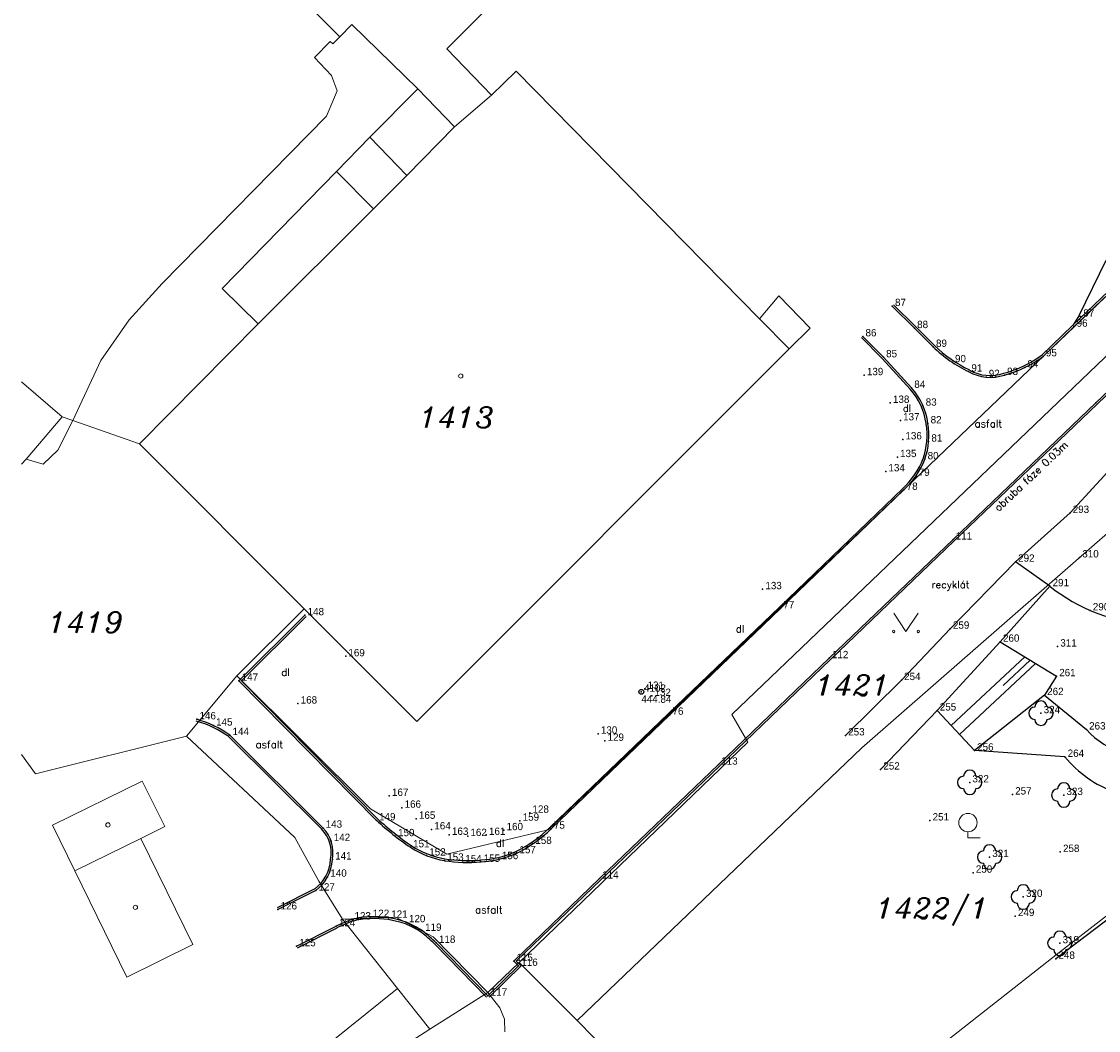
# Model space of a CAD drawing. Extents: x -573351 to -573103, y -1118956 to -1118741.
# Tile 2 of 8: x -573350 to -573262, y -1118913 to -1118831. Entities that reach past the tile are written whole.
import ezdxf
from ezdxf.enums import TextEntityAlignment as Align

# ---------------------------------------------------------------- set-up
doc = ezdxf.new("R2010")
doc.units = 0
doc.header["$MEASUREMENT"] = 0
for name, color, linetype in [('1', 7, 'CONTINUOUS'), ('2', 7, 'CONTINUOUS'), ('AB', 30, 'CONTINUOUS'), ('BODY', 1, 'CONTINUOUS'), ('OBR', 5, 'CONTINUOUS'), ('PLOT', 146, 'CONTINUOUS'), ('POPIS', 7, 'CONTINUOUS'), ('STROM', 3, 'CONTINUOUS'), ('TEREN', 16, 'CONTINUOUS')]:
    doc.layers.add(name, color=color, linetype=linetype)
for name, color, linetype, lineweight in [('dkm-Hranice parcel', 7, 'CONTINUOUS', 0), ('dkm-Parcelní čísla', 7, 'CONTINUOUS', 0), ('dkm-Vnitřní kresba', 7, 'CONTINUOUS', 0), ('dkm-Značky budov', 7, 'CONTINUOUS', 0), ('dkm-Značky kultur', 7, 'CONTINUOUS', 0)]:
    doc.layers.add(name, color=color, linetype=linetype, lineweight=lineweight)
doc.styles.add('ROMAND', font='romand', dxfattribs={"height": 0.6})
doc.styles.add('Style-ITALICS', font='ITALICS.shx')

# ---------------------------------------------------------------- blocks, each defined once
blk = doc.blocks.new('3$130')
at = {"layer": 'STROM', "color": 3, "linetype": 'Continuous'}
blk.add_circle((0, 0), 0.001, dxfattribs=at)
for centre, start, end in [((0, 1), 0, 180), ((-1, 0), 90, 270), ((1, 0), 270, 90), ((0, -1), 180, 360)]:
    blk.add_arc(centre, 1, start, end, dxfattribs=at)
blk = doc.blocks.new('4.02')
at = {"layer": 'dkm-Značky budov', "color": 7, "linetype": 'Continuous', "lineweight": 13}
blk.add_circle((-0.007, 0.001), 0.175, dxfattribs=at)
blk = doc.blocks.new('3.14')
at = {"layer": 'dkm-Značky kultur', "color": 7, "linetype": 'Continuous', "lineweight": 13, "flags": 128}
blk.add_lwpolyline([(-1, 1.501), (0, 0), (1, 1.501)], dxfattribs=at)
at = {"layer": 'dkm-Značky kultur', "color": 7, "linetype": 'Continuous', "lineweight": 13}
for centre in [(-1, 0.001), (1, 0.001)]:
    blk.add_circle(centre, 0.1, dxfattribs=at)
blk = doc.blocks.new('3.05')
at = {"layer": 'dkm-Značky kultur', "color": 7, "linetype": 'Continuous', "lineweight": 13}
for p, q in [((0, 0.498), (0, 0)), ((0, 0), (1.001, 0))]:
    blk.add_line(p, q, dxfattribs=at)
blk.add_circle((0.001, 1.249), 0.75, dxfattribs=at)

msp = doc.modelspace()

# ---------------------------------------------------------------- linework, layer by layer
at = {"layer": '1', "color": 0}
for p in [(-573278.74, -1118853.908), (-573263.362, -1118854.77), (-573276.933, -1118855.708), (-573263.91, -1118855.597), (-573281.148, -1118856.382), (-573275.393, -1118857.243), (-573279.467, -1118858.09), (-573273.844, -1118858.494), (-573266.421, -1118858.012), (-573272.506, -1118859.258), (-573267.929, -1118858.919), (-573281.034, -1118859.551), (-573271.082, -1118859.71), (-573269.588, -1118859.536), (-573277.164, -1118860.588), (-573278.906, -1118861.813), (-573262.128, -1118861.808), (-573276.233, -1118862.04), (-573278.078, -1118863.243), (-573275.831, -1118863.486), (-573277.888, -1118864.793), (-573275.771, -1118864.973), (-573278.327, -1118866.238), (-573276.075, -1118866.417), (-573279.275, -1118867.4), (-573276.802, -1118867.77), (-573277.785, -1118868.916), (-573264.231, -1118870.798), (-573273.78, -1118872.972), (-573268.686, -1118874.775), (-573263.449, -1118874.43), (-573265.872, -1118876.782), (-573289.322, -1118877.022), (-573287.852, -1118878.584), (-573326.692, -1118879.148), (-573262.589, -1118878.75), (-573274.01, -1118880.248), (-573269.923, -1118881.311), (-573265.244, -1118881.702), (-573323.363, -1118882.498), (-573283.888, -1118882.655), (-573332.077, -1118884.5), (-573277.999, -1118884.438), (-573265.335, -1118884.125), (-573299.227, -1118885.396), (-573298.941, -1118885.157), (-573298.377, -1118885.732), (-573266.316, -1118885.664), (-573327.256, -1118886.356), (-573296.905, -1118887.271), (-573275.085, -1118886.926), (-573266.602, -1118887.145), (-573335.519, -1118887.64), (-573334.164, -1118888.153), (-573332.825, -1118888.93), (-573302.752, -1118888.816), (-573282.559, -1118888.957), (-573262.893, -1118888.476), (-573302.207, -1118889.397), (-573272.035, -1118890.196), (-573264.644, -1118890.708), (-573292.93, -1118891.341), (-573279.691, -1118891.744), (-573272.418, -1118892.788), (-573319.806, -1118893.894), (-573268.93, -1118893.782), (-573264.74, -1118893.821), (-573318.776, -1118894.86), (-573308.335, -1118895.271), (-573320.858, -1118895.888), (-573317.604, -1118895.763), (-573309.133, -1118895.918), (-573275.67, -1118895.901), (-573325.216, -1118896.49), (-573316.347, -1118896.626), (-573314.906, -1118897.072), (-573313.402, -1118897.172), (-573311.886, -1118897.081), (-573310.449, -1118896.692), (-573306.584, -1118896.571), (-573324.559, -1118897.576), (-573319.311, -1118897.185), (-573308.102, -1118897.815), (-573318.081, -1118898.091), (-573316.761, -1118898.764), (-573309.4, -1118898.573), (-573270.796, -1118898.884), (-573265.025, -1118898.472), (-573324.443, -1118899.086), (-573315.294, -1118899.18), (-573313.819, -1118899.316), (-573312.318, -1118899.276), (-573310.837, -1118899.058), (-573324.837, -1118900.491), (-573302.646, -1118900.64), (-573272.138, -1118900.162), (-573325.809, -1118901.623), (-573268.042, -1118902.14), (-573328.898, -1118903.164), (-573322.863, -1118903.981), (-573321.371, -1118903.776), (-573319.867, -1118903.844), (-573318.42, -1118904.208), (-573268.699, -1118903.703), (-573324.137, -1118904.533), (-573317.1, -1118904.91), (-573315.969, -1118905.889), (-573265.056, -1118905.924), (-573327.376, -1118906.165), (-573309.647, -1118907.381), (-573265.397, -1118907.193), (-573309.248, -1118907.772), (-573311.746, -1118910.204)]:
    msp.add_point(p, dxfattribs=at)
at = {"layer": 'AB', "linetype": 'Continuous'}
for p, q in [((-573254.637, -1118846.72), (-573263.91, -1118855.597)), ((-573262.128, -1118861.808), (-573250.67, -1118850.82)), ((-573276.933, -1118855.708), (-573278.74, -1118853.908)), ((-573275.393, -1118857.243), (-573276.933, -1118855.708)), ((-573263.91, -1118855.597), (-573266.421, -1118858.012)), ((-573281.148, -1118856.382), (-573279.467, -1118858.09)), ((-573279.467, -1118858.09), (-573277.164, -1118860.588)), ((-573273.78, -1118872.972), (-573262.128, -1118861.808)), ((-573277.785, -1118868.916), (-573287.852, -1118878.584)), ((-573283.888, -1118882.655), (-573273.78, -1118872.972)), ((-573287.852, -1118878.584), (-573296.905, -1118887.271)), ((-573332.077, -1118884.5), (-573326.692, -1118879.148)), ((-573292.93, -1118891.341), (-573283.888, -1118882.655)), ((-573320.858, -1118895.888), (-573332.077, -1118884.5)), ((-573296.905, -1118887.271), (-573306.584, -1118896.571)), ((-573332.825, -1118888.93), (-573325.216, -1118896.49)), ((-573302.646, -1118900.64), (-573292.93, -1118891.341)), ((-573309.647, -1118907.381), (-573302.646, -1118900.64)), ((-573325.809, -1118901.623), (-573328.898, -1118903.164)), ((-573327.376, -1118906.165), (-573324.137, -1118904.533)), ((-573315.969, -1118905.889), (-573311.746, -1118910.204)), ((-573309.248, -1118907.772), (-573309.647, -1118907.381)), ((-573311.746, -1118910.204), (-573309.248, -1118907.772))]:
    msp.add_line(p, q, dxfattribs=at)
for centre, radius, start, end in [((-573267.728, -1118849.337), 11.012, 225.88811, 244.28517), ((-573272.067, -1118850.333), 9.531, 285.07297, 306.32191), ((-573270.738, -1118856.159), 3.568, 240.30448, 288.81115), ((-573281.198, -1118864.199), 5.415, 7.57013, 41.83212), ((-573281.745, -1118864.469), 5.995, 341.04194, 9.44048), ((-573282.626, -1118863.769), 7.067, 313.24554, 337.98884), ((-573338.073, -1118896.431), 9.154, 55.0236, 73.80229), ((-573301.969, -1118874.929), 28.214, 227.97341, 235.1765), ((-573327.401, -1118898.554), 3.006, 349.80185, 43.36161), ((-573314.276, -1118888.733), 10.982, 296.35973, 314.46117), ((-573313.933, -1118891.587), 7.714, 237.47444, 259.84013), ((-573312.798, -1118890.877), 8.412, 273.26918, 293.82178), ((-573327.848, -1118898.889), 3.411, 306.71425, 356.68693), ((-573313.403, -1118886.739), 12.584, 261.35791, 274.94687), ((-573317.165, -1118918.878), 15.949, 110.93148, 115.92086), ((-573321.399, -1118909.107), 5.331, 89.70319, 105.94366), ((-573320.954, -1118911.224), 7.46, 70.14024, 93.20289), ((-573320.872, -1118910.41), 6.669, 55.55601, 68.43081), ((-573327.905, -1118918.535), 17.39, 46.65423, 51.58301)]:
    msp.add_arc(centre, radius, start, end, dxfattribs=at)
at = {"layer": 'BODY', "linetype": 'Continuous'}
msp.add_circle((-573299.227, -1118885.396), 0.2, dxfattribs=at)
at = {"layer": 'dkm-Hranice parcel', "color": 3, "linetype": 'Continuous', "lineweight": 13}
for p, q in [((-573314.48, -1118839.28), (-573311.45, -1118836.7)), ((-573340.2, -1118865.16), (-573326.75, -1118878.61)), ((-573326.75, -1118878.61), (-573332.25, -1118884.1)), ((-573336.37, -1118889.02), (-573332.25, -1118884.1)), ((-573304.47, -1118912.24), (-573309.21, -1118907.49)), ((-573319.13, -1118909.61), (-573349.824, -1118934.234)), ((-573316.49, -1118912.94), (-573319.13, -1118909.61))]:
    msp.add_line(p, q, dxfattribs=at)
at = {"layer": 'dkm-Hranice parcel', "color": 3, "linetype": 'Continuous', "lineweight": 13, "flags": 128}
for points in [[(-573332.25, -1118884.1), (-573321.33, -1118894.95), (-573315.1, -1118898.66), (-573306.82, -1118896.66), (-573200.92, -1118795.35), (-573198.28, -1118789.52), (-573200.11, -1118783.29)], [(-573311.45, -1118836.7), (-573315.11, -1118832.9), (-573298.4, -1118816.12), (-573295.99, -1118818.52), (-573282.81, -1118805.29), (-573285.22, -1118802.89), (-573272.38, -1118790), (-573277.4, -1118784.88), (-573275.49, -1118782.97)], [(-573331.38, -1118822.44), (-573327.21, -1118826.6), (-573328.19, -1118827.59), (-573323.85, -1118831.92), (-573322.86, -1118830.93), (-573317.48, -1118836.17), (-573314.48, -1118839.28)], [(-573326.75, -1118878.61), (-573317.56, -1118887.81), (-573287.15, -1118857.4), (-573285.45, -1118855.7), (-573287.99, -1118853.07), (-573289.57, -1118854.94), (-573309.45, -1118834.74), (-573311.45, -1118836.7)], [(-573314.48, -1118839.28), (-573318.37, -1118843.25), (-573321.09, -1118845.96), (-573330.5, -1118855.35), (-573340.2, -1118865.16)], [(-573309.21, -1118907.49), (-573290.53, -1118889.51), (-573291.83, -1118887.25), (-573258.87, -1118855.69)], [(-573346.51, -1118862.96), (-573349.824, -1118860.096)], [(-573349.824, -1118866.825), (-573349.46, -1118866.4), (-573346.51, -1118862.96)], [(-573340.2, -1118865.16), (-573345.64, -1118863.26), (-573346.51, -1118862.96)], [(-573304.47, -1118912.24), (-573281.23, -1118889.96), (-573251.67, -1118864.16)], [(-573336.37, -1118889.02), (-573348.68, -1118892.08), (-573349.824, -1118890.509)], [(-573319.13, -1118909.61), (-573323.63, -1118903.95), (-573325.56, -1118900.84), (-573327.51, -1118897.29), (-573336.37, -1118889.02)], [(-573245.44, -1118891.44), (-573265.37, -1118906.88), (-573306.74, -1118939.39)], [(-573309.21, -1118907.49), (-573311.77, -1118909.95), (-573316.49, -1118912.94)], [(-573316.49, -1118912.94), (-573317.26, -1118913.43), (-573318.53, -1118914.24)], [(-573306.74, -1118939.39), (-573307.06, -1118939.64), (-573307.21, -1118937.97), (-573306.94, -1118936.48), (-573306.41, -1118935.08), (-573305.59, -1118933.26), (-573300.75, -1118923.38), (-573300.11, -1118921.79), (-573299.89, -1118920.28), (-573299.98, -1118918.76), (-573300.44, -1118917.33), (-573301.11, -1118915.92), (-573302.03, -1118914.74), (-573303.07, -1118913.64), (-573304.47, -1118912.24)]]:
    msp.add_lwpolyline(points, dxfattribs=at)
at = {"layer": 'dkm-Vnitřní kresba', "color": 2, "linetype": 'Continuous', "lineweight": 0}
for p, q in [((-573324.4, -1118832.5), (-573323.85, -1118831.92)), ((-573325.92, -1118833.61), (-573324.63, -1118832.3)), ((-573324.63, -1118832.3), (-573324.4, -1118832.5)), ((-573325.92, -1118833.61), (-573324.53, -1118835.08)), ((-573324.53, -1118835.08), (-573324.07, -1118836.34)), ((-573324.07, -1118836.34), (-573324.94, -1118838.41)), ((-573321.38, -1118840.13), (-573317.48, -1118836.17)), ((-573324.94, -1118838.41), (-573338.35, -1118852.06)), ((-573324.11, -1118842.93), (-573321.38, -1118840.13)), ((-573321.38, -1118840.13), (-573318.37, -1118843.25)), ((-573333.45, -1118852.47), (-573324.11, -1118842.93)), ((-573324.11, -1118842.93), (-573321.09, -1118845.96)), ((-573338.35, -1118852.06), (-573341.05, -1118855.03)), ((-573330.5, -1118855.35), (-573333.45, -1118852.47)), ((-573287.15, -1118857.4), (-573289.57, -1118854.94)), ((-573341.05, -1118855.03), (-573343.35, -1118858.34)), ((-573345.64, -1118863.26), (-573343.35, -1118858.34)), ((-573346.86, -1118865.67), (-573345.64, -1118863.26)), ((-573348.07, -1118866.82), (-573349.46, -1118866.4)), ((-573348.07, -1118866.82), (-573346.86, -1118865.67)), ((-573347.29, -1118896.27), (-573339.97, -1118892.69)), ((-573339.97, -1118892.69), (-573338.12, -1118896.39)), ((-573345.46, -1118900.01), (-573347.29, -1118896.27)), ((-573338.12, -1118896.39), (-573340.09, -1118897.37)), ((-573340.09, -1118897.37), (-573345.46, -1118900.01)), ((-573340.09, -1118897.37), (-573335.84, -1118906.02)), ((-573345.46, -1118900.01), (-573341.22, -1118908.68)), ((-573319.26, -1118903.78), (-573323.63, -1118903.95)), ((-573319.26, -1118903.78), (-573316.22, -1118905.39)), ((-573316.22, -1118905.39), (-573311.77, -1118909.95)), ((-573335.84, -1118906.02), (-573341.22, -1118908.68)), ((-573311.77, -1118909.95), (-573310.78, -1118911.2)), ((-573310.78, -1118911.2), (-573310.39, -1118912.11)), ((-573310.39, -1118912.11), (-573310.37, -1118913.14))]:
    msp.add_line(p, q, dxfattribs=at)
at = {"layer": 'OBR', "linetype": 'Continuous'}
for p, q in [((-573254.741, -1118846.612), (-573264.014, -1118855.489)), ((-573261.293, -1118850.183), (-573263.497, -1118854.704)), ((-573262.024, -1118861.916), (-573250.566, -1118850.928)), ((-573276.827, -1118855.602), (-573278.634, -1118853.802)), ((-573263.487, -1118854.687), (-573264.035, -1118855.514)), ((-573275.287, -1118857.137), (-573276.827, -1118855.602)), ((-573264.014, -1118855.489), (-573266.525, -1118857.904)), ((-573281.255, -1118856.487), (-573279.574, -1118858.195)), ((-573279.577, -1118858.192), (-573277.274, -1118860.69)), ((-573273.676, -1118873.08), (-573262.024, -1118861.916)), ((-573277.889, -1118868.808), (-573287.956, -1118878.476)), ((-573283.784, -1118882.763), (-573273.676, -1118873.08)), ((-573287.956, -1118878.476), (-573297.009, -1118887.163)), ((-573331.865, -1118884.501), (-573326.586, -1118879.254)), ((-573292.826, -1118891.449), (-573283.784, -1118882.763)), ((-573320.751, -1118895.783), (-573331.865, -1118884.501)), ((-573297.009, -1118887.163), (-573306.688, -1118896.463)), ((-573332.931, -1118889.036), (-573325.322, -1118896.596)), ((-573302.542, -1118900.748), (-573292.826, -1118891.449)), ((-573325.876, -1118901.489), (-573328.965, -1118903.03)), ((-573309.432, -1118907.382), (-573302.542, -1118900.748)), ((-573327.309, -1118906.299), (-573324.07, -1118904.667)), ((-573316.076, -1118905.994), (-573311.853, -1118910.309)), ((-573309.543, -1118907.489), (-573309.54, -1118907.486)), ((-573309.539, -1118907.277), (-573309.542, -1118907.274)), ((-573309.033, -1118907.772), (-573309.432, -1118907.382)), ((-573311.641, -1118910.311), (-573309.033, -1118907.772))]:
    msp.add_line(p, q, dxfattribs=at)
for centre, radius, start, end in [((-573267.728, -1118849.337), 10.862, 225.88811, 244.28517), ((-573272.067, -1118850.333), 9.381, 285.07297, 306.32191), ((-573270.738, -1118856.159), 3.418, 240.30448, 288.81115), ((-573281.198, -1118864.199), 5.265, 7.57013, 41.83212), ((-573281.745, -1118864.469), 5.845, 341.04194, 9.44048), ((-573282.626, -1118863.769), 6.917, 313.24554, 337.98884), ((-573338.073, -1118896.431), 9.004, 55.0236, 73.80229), ((-573301.969, -1118874.929), 28.064, 227.97341, 235.1765), ((-573327.401, -1118898.554), 2.856, 349.80185, 43.36161), ((-573314.276, -1118888.733), 10.832, 296.35973, 314.46117), ((-573313.933, -1118891.587), 7.564, 237.47444, 259.84013), ((-573312.798, -1118890.877), 8.262, 273.26918, 293.82178), ((-573327.848, -1118898.889), 3.261, 306.71425, 356.68693), ((-573313.403, -1118886.739), 12.434, 261.35791, 274.94687), ((-573317.165, -1118918.878), 15.799, 110.93148, 115.92086), ((-573321.399, -1118909.107), 5.181, 89.70319, 105.94366), ((-573320.954, -1118911.224), 7.31, 70.14024, 93.20289), ((-573320.872, -1118910.41), 6.519, 55.55601, 68.43081), ((-573327.905, -1118918.535), 17.24, 46.65423, 51.58301)]:
    msp.add_arc(centre, radius, start, end, dxfattribs=at)
at = {"layer": 'PLOT', "linetype": 'Continuous'}
msp.add_line((-573260.556, -1118903.529), (-573265.397, -1118907.193), dxfattribs=at)
at = {"layer": 'TEREN', "linetype": 'Continuous'}
for p, q in [((-573264.231, -1118870.798), (-573259.804, -1118865.954)), ((-573268.686, -1118874.775), (-573264.231, -1118870.798)), ((-573274.01, -1118880.248), (-573268.686, -1118874.775)), ((-573265.872, -1118876.782), (-573268.686, -1118874.775)), ((-573269.923, -1118881.311), (-573265.872, -1118876.782)), ((-573277.999, -1118884.438), (-573274.01, -1118880.248)), ((-573275.085, -1118886.926), (-573269.923, -1118881.311)), ((-573269.923, -1118881.311), (-573265.335, -1118884.125)), ((-573267.926, -1118882.536), (-573273.944, -1118888.149)), ((-573267.041, -1118883.078), (-573273.262, -1118888.88)), ((-573267.484, -1118882.807), (-573269.694, -1118884.869)), ((-573282.559, -1118888.957), (-573277.999, -1118884.438)), ((-573265.335, -1118884.125), (-573266.316, -1118885.664)), ((-573266.316, -1118885.664), (-573272.035, -1118890.196)), ((-573266.316, -1118885.664), (-573262.893, -1118888.476)), ((-573275.085, -1118886.926), (-573279.691, -1118891.744)), ((-573272.035, -1118890.196), (-573275.085, -1118886.926)), ((-573264.644, -1118890.708), (-573272.035, -1118890.196))]:
    msp.add_line(p, q, dxfattribs=at)
for centre, radius, start, end in [((-573256.751, -1118865.289), 14.672, 231.56439, 265.74816), ((-573258, -1118884.075), 6.581, 221.96718, 286.04284), ((-573257.446, -1118884.81), 9.306, 219.32902, 250.40259)]:
    msp.add_arc(centre, radius, start, end, dxfattribs=at)

# ---------------------------------------------------------------- block references
at = {"layer": 'dkm-Značky budov', "color": 7, "linetype": 'Continuous', "lineweight": 13}
for p in [(-573313.96, -1118859.62), (-573342.77, -1118896.26), (-573340.52, -1118902.99)]:
    msp.add_blockref('4.02', p, dxfattribs=at)
at = {"layer": 'dkm-Značky kultur', "color": 7, "linetype": 'Continuous', "lineweight": 13}
for name, p in [('3.14', (-573277.62, -1118880.47)), ('3.05', (-573272.56, -1118897.32))]:
    msp.add_blockref(name, p, dxfattribs=at)
at = {"layer": 'STROM', "color": 3, "linetype": 'Continuous', "xscale": 0.5, "yscale": 0.5}
for p in [(-573266.602, -1118887.145), (-573272.418, -1118892.788), (-573264.74, -1118893.821), (-573270.796, -1118898.884), (-573268.042, -1118902.14), (-573265.056, -1118905.924)]:
    msp.add_blockref('3$130', p, dxfattribs=at)

# ---------------------------------------------------------------- texts
at = {"layer": '2', "color": 0}
for s, p in [(' 87', (-573278.74, -1118853.908)), (' 97', (-573263.362, -1118854.77)), (' 86', (-573281.148, -1118856.382)), (' 88', (-573276.933, -1118855.708)), (' 96', (-573263.91, -1118855.597)), (' 89', (-573275.393, -1118857.243)), (' 85', (-573279.467, -1118858.09)), (' 95', (-573266.421, -1118858.012)), (' 90', (-573273.844, -1118858.494)), (' 94', (-573267.929, -1118858.919)), (' 139', (-573281.034, -1118859.551)), (' 91', (-573272.506, -1118859.258)), (' 92', (-573271.082, -1118859.71)), (' 93', (-573269.588, -1118859.536)), (' 84', (-573277.164, -1118860.588)), (' 138', (-573278.906, -1118861.813)), (' 83', (-573276.233, -1118862.04)), (' 137', (-573278.078, -1118863.243)), (' 82', (-573275.831, -1118863.486)), (' 136', (-573277.888, -1118864.793)), (' 81', (-573275.771, -1118864.973)), (' 135', (-573278.327, -1118866.238)), (' 80', (-573276.075, -1118866.417)), (' 134', (-573279.275, -1118867.4)), (' 79', (-573276.802, -1118867.77)), (' 78', (-573277.785, -1118868.916)), (' 293', (-573264.231, -1118870.798)), (' 111', (-573273.78, -1118872.972)), (' 292', (-573268.686, -1118874.775)), (' 310', (-573263.449, -1118874.43)), (' 133', (-573289.322, -1118877.022)), (' 291', (-573265.872, -1118876.782)), (' 148', (-573326.692, -1118879.148)), (' 77', (-573287.852, -1118878.584)), (' 290', (-573262.589, -1118878.75)), (' 259', (-573274.01, -1118880.248)), (' 260', (-573269.923, -1118881.311)), (' 311', (-573265.244, -1118881.702)), (' 169', (-573323.363, -1118882.498)), (' 112', (-573283.888, -1118882.655)), (' 147', (-573332.077, -1118884.5)), (' 254', (-573277.999, -1118884.438)), (' 261', (-573265.335, -1118884.125)), (' 131', (-573298.941, -1118885.157)), (' 168', (-573327.256, -1118886.356)), (' 132', (-573298.377, -1118885.732)), (' 262', (-573266.316, -1118885.664)), (' 255', (-573275.085, -1118886.926)), (' 324', (-573266.602, -1118887.145)), (' 146', (-573335.519, -1118887.64)), (' 76', (-573296.905, -1118887.271)), (' 145', (-573334.164, -1118888.153)), (' 144', (-573332.825, -1118888.93)), (' 130', (-573302.752, -1118888.816)), (' 253', (-573282.559, -1118888.957)), (' 263', (-573262.893, -1118888.476)), (' 129', (-573302.207, -1118889.397)), (' 256', (-573272.035, -1118890.196)), (' 264', (-573264.644, -1118890.708)), (' 113', (-573292.93, -1118891.341)), (' 252', (-573279.691, -1118891.744)), (' 322', (-573272.418, -1118892.788)), (' 167', (-573319.806, -1118893.894)), (' 257', (-573268.93, -1118893.782)), (' 323', (-573264.74, -1118893.821)), (' 166', (-573318.776, -1118894.86)), (' 149', (-573320.858, -1118895.888)), (' 165', (-573317.604, -1118895.763)), (' 159', (-573309.133, -1118895.918)), (' 128', (-573308.335, -1118895.271)), (' 251', (-573275.67, -1118895.901)), (' 143', (-573325.216, -1118896.49)), (' 164', (-573316.347, -1118896.626)), (' 160', (-573310.449, -1118896.692)), (' 75', (-573306.584, -1118896.571)), (' 142', (-573324.559, -1118897.576)), (' 150', (-573319.311, -1118897.185)), (' 163', (-573314.906, -1118897.072)), (' 162', (-573313.402, -1118897.172)), (' 161', (-573311.886, -1118897.081)), (' 151', (-573318.081, -1118898.091)), (' 157', (-573309.4, -1118898.573)), (' 158', (-573308.102, -1118897.815)), (' 258', (-573265.025, -1118898.472)), (' 141', (-573324.443, -1118899.086)), (' 152', (-573316.761, -1118898.764)), (' 153', (-573315.294, -1118899.18)), (' 154', (-573313.819, -1118899.316)), (' 155', (-573312.318, -1118899.276)), (' 156', (-573310.837, -1118899.058)), (' 321', (-573270.796, -1118898.884)), (' 250', (-573272.138, -1118900.162)), (' 140', (-573324.837, -1118900.491)), (' 114', (-573302.646, -1118900.64)), (' 127', (-573325.809, -1118901.623)), (' 320', (-573268.042, -1118902.14)), (' 126', (-573328.898, -1118903.164)), (' 122', (-573321.371, -1118903.776)), (' 121', (-573319.867, -1118903.844)), (' 249', (-573268.699, -1118903.703)), (' 124', (-573324.137, -1118904.533)), (' 123', (-573322.863, -1118903.981)), (' 120', (-573318.42, -1118904.208)), (' 119', (-573317.1, -1118904.91)), (' 125', (-573327.376, -1118906.165)), (' 118', (-573315.969, -1118905.889)), (' 319', (-573265.056, -1118905.924)), (' 115', (-573309.647, -1118907.381)), (' 248', (-573265.397, -1118907.193)), (' 116', (-573309.248, -1118907.772)), (' 117', (-573311.746, -1118910.204))]:
    msp.add_text(s, height=0.6, dxfattribs=at).set_placement(p)
at = {"layer": 'BODY', "linetype": 'Continuous'}
for s, p in [(' 4102', (-573299.227, -1118885.396)), ('444.84', (-573299.227, -1118886.296))]:
    msp.add_text(s, height=0.6, dxfattribs=at).set_placement(p)
at = {"layer": 'dkm-Parcelní čísla', "color": 1, "linetype": 'Continuous', "lineweight": 0, "style": 'Style-ITALICS'}
msp.add_text('1413', height=1.7, dxfattribs=at).set_placement((-573314.303, -1118863.84), align=Align.CENTER)
at = {"layer": 'dkm-Parcelní čísla', "color": 2, "linetype": 'Continuous', "lineweight": 0, "style": 'Style-ITALICS'}
for s, p in [('1419', (-573344.6, -1118880.58)), ('1421', (-573281.966, -1118885.7)), ('1422/1', (-573275.471, -1118903.91))]:
    msp.add_text(s, height=1.7, dxfattribs=at).set_placement(p, align=Align.CENTER)
at = {"layer": 'POPIS', "style": 'ROMAND'}
for s, p in [('dl', (-573277.885, -1118862.548)), ('asfalt', (-573272.013, -1118863.808)), ('recyklát', (-573275.545, -1118876.945)), ('dl', (-573291.516, -1118880.558)), ('dl', (-573328.619, -1118884.098)), ('asfalt', (-573330.712, -1118889.995)), ('dl', (-573311.097, -1118898.062)), ('asfalt', (-573312.792, -1118903.485))]:
    msp.add_text(s, height=0.6, dxfattribs=at).set_placement(p)
msp.add_text('obruba fáze 0.03m', height=0.6, rotation=43.36125, dxfattribs=at).set_placement((-573270.064, -1118870.711))

doc.saveas('drawing.dxf')
